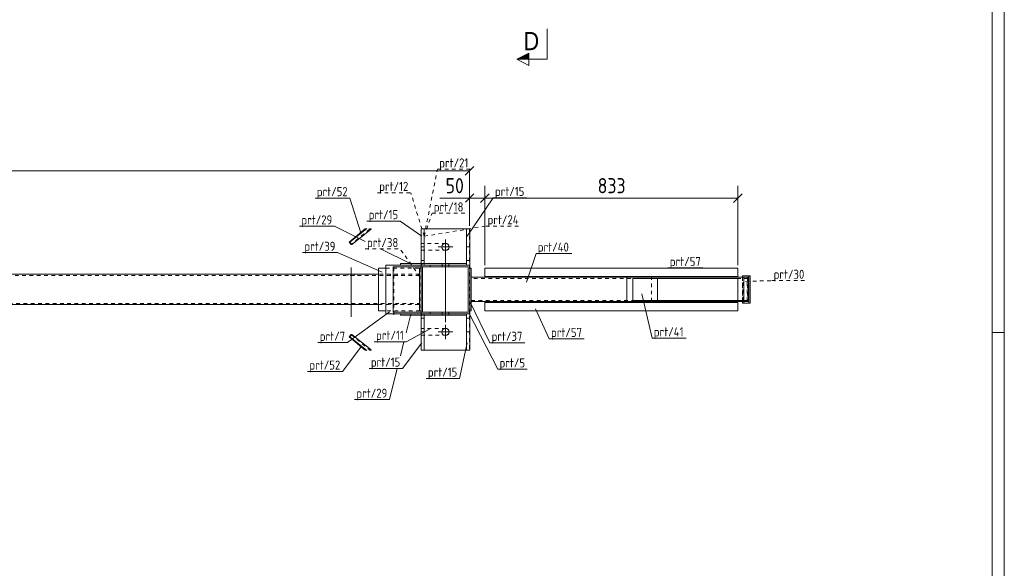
# Model space of a CAD drawing. Header units: millimetres. Extents: x 1 to 1188, y 1 to 840.
# Tile 5 of 7: x 864 to 1188, y 220 to 401. Entities that reach past the tile are written whole.
import ezdxf

# ---------------------------------------------------------------- set-up
doc = ezdxf.new("R2010")
doc.units = ezdxf.units.MM
doc.header["$LTSCALE"] = 0.6
doc.linetypes.add('XKITLINE00', pattern=[0])
doc.linetypes.add('XKITLINE02', pattern=[4, 2, -2])
for name, color, linetype, lineweight in [('Bolt', 7, 'Continuous', 0), ('DrawingSheet', 5, 'Continuous', 0), ('Part', 2, 'Continuous', 0), ('PartMark', 3, 'Continuous', 0), ('Section', 6, 'Continuous', 0), ('Z-DIMENSIONS', 1, 'Continuous', 0)]:
    doc.layers.add(name, color=color, linetype=linetype, lineweight=lineweight)
doc.styles.add('ARIAL', font='ARIAL.TTF')
doc.styles.add('ISOCPEUR', font='ISOCPEUR.TTF')

msp = doc.modelspace()

# ---------------------------------------------------------------- hatches: boundary and pattern name
at = {"layer": 'Section'}
msp.add_hatch(color=6, dxfattribs=at).paths.add_polyline_path([(1031.47, 387.99), (1027.47, 387.99), (1031.47, 389.99)], flags=17)

# ---------------------------------------------------------------- linework, layer by layer
at = {"layer": 'Bolt', "color": 4, "linetype": 'XKITLINE00', "lineweight": 0}
for p, q in [((1004, 328.59), (1004, 323.79)), ((1006.4, 326.19), (1001.6, 326.19)), ((1004, 301.44), (1004, 324.69)), ((973, 319.44), (973, 303.19)), ((1002.9, 320.19), (1002.9, 320.69)), ((1002.9, 319.69), (1002.9, 320.19)), ((1005.1, 320.19), (1005.1, 320.69)), ((1005.1, 319.69), (1005.1, 320.19)), ((971.9, 317.19), (971.9, 316.79)), ((974.1, 317.19), (974.1, 316.79)), ((971.9, 307.59), (971.9, 307.19)), ((974.1, 307.59), (974.1, 307.19)), ((1002.9, 304.19), (1002.9, 304.69)), ((1002.9, 303.69), (1002.9, 304.19)), ((1005.1, 304.19), (1005.1, 304.69)), ((1005.1, 303.69), (1005.1, 304.19)), ((1004, 295.79), (1004, 300.59)), ((1001.6, 298.19), (1006.4, 298.19))]:
    msp.add_line(p, q, dxfattribs=at)
at = {"layer": 'Bolt', "color": 4, "linetype": 'XKITLINE02', "lineweight": 0}
for p, q in [((987, 319.44), (987, 303.19)), ((985.9, 317.19), (985.9, 316.79)), ((988.1, 317.19), (988.1, 316.79)), ((985.9, 307.59), (985.9, 307.19)), ((988.1, 307.59), (988.1, 307.19))]:
    msp.add_line(p, q, dxfattribs=at)
at = {"layer": 'Bolt', "color": 4, "linetype": 'XKITLINE00', "lineweight": 0}
for centre in [(1004, 326.19), (1004, 298.19)]:
    msp.add_circle(centre, 1.2, dxfattribs=at)
at = {"layer": 'DrawingSheet', "color": 2, "linetype": 'XKITLINE00', "lineweight": 0}
for p, q in [((1188, 1), (1188, 840)), ((1188, 298), (1184, 298))]:
    msp.add_line(p, q, dxfattribs=at)
at = {"layer": 'DrawingSheet', "color": 3, "linetype": 'XKITLINE00', "lineweight": 0}
msp.add_line((1184, 5), (1184, 836), dxfattribs=at)
at = {"layer": 'Part', "color": 2, "linetype": 'XKITLINE00', "lineweight": 0}
for p, q in [((972.31, 327.8), (977.64, 332.26)), ((972.53, 327.8), (978.1, 332.26)), ((979.51, 332.09), (973.17, 327.03)), ((979.51, 332.09), (979.37, 332.26)), ((996.97, 332.19), (995.97, 332.19)), ((995.97, 332.19), (995.97, 320.69)), ((995.97, 332.19), (995.97, 332.19)), ((995.97, 332.19), (995.97, 332.19)), ((995.97, 320.69), (995.97, 332.19)), ((996.97, 332.19), (996.97, 320.69)), ((1010.97, 332.19), (996.97, 332.19)), ((1011.97, 332.19), (1010.97, 332.19)), ((1010.97, 332.19), (1010.97, 320.69)), ((1011.97, 332.19), (1011.97, 320.19)), ((972.31, 327.8), (972.53, 327.8)), ((972.93, 327.03), (972.31, 327.8)), ((973.17, 327.03), (972.53, 327.8)), ((972.93, 327.03), (973.17, 327.03)), ((995.97, 326.19), (996.97, 326.19)), ((1010.97, 326.19), (1011.97, 326.19)), ((981.98, 319.19), (981.98, 305.19)), ((984.39, 319.19), (981.98, 319.19)), ((984.39, 304.19), (984.39, 320.19)), ((984.39, 320.19), (999.01, 320.19)), ((984.39, 305.19), (984.39, 319.19)), ((999.01, 319.69), (986.79, 319.69)), ((986.79, 304.69), (986.79, 319.69)), ((1010.97, 320.69), (989.2, 320.69)), ((989.2, 320.69), (989.2, 320.19)), ((989.2, 320.19), (1010.97, 320.19)), ((996.47, 319.69), (996.47, 304.69)), ((996.47, 304.69), (996.47, 319.69)), ((999.01, 320.19), (1011.97, 320.19)), ((999.01, 319.69), (999.01, 320.19)), ((999.01, 320.19), (999.01, 319.69)), ((1011.47, 319.69), (999.01, 319.69)), ((1010.97, 320.19), (1010.97, 320.69)), ((1010.97, 320.19), (1010.97, 320.19)), ((1011.47, 319.69), (1011.47, 319.69)), ((1011.47, 304.69), (1011.47, 319.69)), ((1011.97, 320.19), (1011.97, 320.19)), ((1011.97, 304.19), (1011.97, 320.19)), ((1011.97, 305.19), (1011.97, 319.19)), ((1012.47, 319.19), (1011.97, 319.19)), ((1012.47, 319.19), (1012.47, 305.19)), ((1016.97, 316.19), (1016.97, 319.19)), ((1016.97, 319.19), (1100.28, 319.19)), ((1100.28, 319.19), (1100.28, 316.19)), ((981.98, 317.19), (75.5, 317.19)), ((1012.47, 316.19), (1063.75, 316.19)), ((1100.28, 316.49), (1016.97, 316.49)), ((1103.78, 316.19), (1063.75, 316.19)), ((1063.75, 308.19), (1063.75, 316.19)), ((1100.3, 315.79), (1065.67, 315.79)), ((1065.67, 308.59), (1065.67, 315.79)), ((1073.78, 308.59), (1073.78, 315.79)), ((1100.3, 308.59), (1100.3, 315.79)), ((1101.78, 316.69), (1101.78, 316.19)), ((1104.36, 316.69), (1101.78, 316.69)), ((1102.23, 308.19), (1102.23, 316.19)), ((1103.78, 308.19), (1103.78, 316.19)), ((1103.85, 307.69), (1103.85, 316.69)), ((1104.36, 307.69), (1104.36, 316.69)), ((1063.75, 308.19), (1012.47, 308.19)), ((1016.97, 305.19), (1016.97, 308.19)), ((1103.78, 308.19), (1063.75, 308.19)), ((1100.3, 308.59), (1065.67, 308.59)), ((1100.28, 308.19), (1100.28, 305.19)), ((1101.78, 307.69), (1101.78, 308.19)), ((981.98, 307.19), (75.5, 307.19)), ((981.98, 305.19), (984.39, 305.19)), ((1012.47, 305.19), (1011.97, 305.19)), ((1100.28, 307.89), (1016.97, 307.89)), ((1100.28, 305.19), (1016.97, 305.19)), ((1104.36, 307.69), (1101.78, 307.69)), ((999.01, 304.19), (984.39, 304.19)), ((986.79, 304.69), (999.01, 304.69)), ((1010.97, 304.19), (989.2, 304.19)), ((989.2, 304.19), (989.2, 303.69)), ((989.2, 303.69), (1010.97, 303.69)), ((995.97, 292.19), (995.97, 303.69)), ((996.97, 292.19), (996.97, 303.69)), ((999.01, 304.19), (999.01, 304.69)), ((999.01, 304.69), (1011.47, 304.69)), ((999.01, 304.69), (999.01, 304.19)), ((1011.97, 304.19), (999.01, 304.19)), ((1010.97, 303.69), (1010.97, 304.19)), ((1010.97, 292.19), (1010.97, 303.69)), ((1010.97, 303.69), (1010.97, 303.69)), ((1011.47, 304.69), (1011.47, 304.69)), ((1011.97, 292.19), (1011.97, 304.19)), ((1011.97, 304.19), (1011.97, 304.19)), ((972.31, 296.58), (972.93, 297.35)), ((972.31, 296.58), (972.53, 296.58)), ((972.31, 296.58), (977.64, 292.12)), ((972.53, 296.58), (973.17, 297.35)), ((972.53, 296.58), (978.1, 292.12)), ((972.93, 297.35), (973.17, 297.35)), ((973.17, 297.35), (979.51, 292.29)), ((995.97, 298.19), (996.97, 298.19)), ((1010.97, 298.19), (1011.97, 298.19)), ((979.51, 292.29), (979.36, 292.12)), ((995.97, 292.19), (995.97, 292.19)), ((995.97, 292.19), (1011.97, 292.19)), ((996.97, 292.19), (995.97, 292.19)), ((1011.97, 292.19), (1010.97, 292.19)), ((1011.97, 292.19), (1011.97, 292.19))]:
    msp.add_line(p, q, dxfattribs=at)
at = {"layer": 'Part', "color": 7, "linetype": 'XKITLINE02', "lineweight": 0}
for p, q in [((978.99, 332.09), (972.93, 327.03)), ((978.86, 332.26), (978.99, 332.09)), ((978.99, 332.09), (979.51, 332.09)), ((1011.97, 332.19), (995.97, 332.19)), ((996.97, 332.19), (995.97, 332.19)), ((995.97, 327.29), (995.97, 332.19)), ((995.97, 332.19), (1011.94, 332.19)), ((995.97, 327.29), (995.97, 332.19)), ((995.97, 332.19), (1011.94, 332.19)), ((995.97, 327.29), (995.97, 332.19)), ((995.97, 332.19), (1011.94, 332.19)), ((995.97, 327.29), (995.97, 332.19)), ((995.97, 332.19), (1011.94, 332.19)), ((1011.97, 332.19), (1010.97, 332.19)), ((1011.94, 332.19), (1011.94, 292.19)), ((1011.94, 332.19), (1011.94, 292.19)), ((1011.94, 332.19), (1011.94, 292.19)), ((1011.94, 332.19), (1011.94, 292.19)), ((1011.97, 332.19), (1011.97, 332.19)), ((1011.97, 292.19), (1011.97, 332.19)), ((1004.07, 327.29), (995.97, 327.29)), ((1004.07, 327.29), (995.97, 327.29)), ((1004.07, 327.29), (995.97, 327.29)), ((1004.07, 327.29), (995.97, 327.29)), ((995.97, 299.29), (995.97, 325.09)), ((995.97, 325.09), (1004.07, 325.09)), ((995.97, 299.29), (995.97, 325.09)), ((995.97, 325.09), (1004.07, 325.09)), ((995.97, 299.29), (995.97, 325.09)), ((995.97, 325.09), (1004.07, 325.09)), ((995.97, 299.29), (995.97, 325.09)), ((995.97, 325.09), (1004.07, 325.09)), ((1004.07, 327.29), (1004.49, 327.2)), ((1004.07, 327.29), (1004.49, 327.2)), ((1004.07, 327.29), (1004.49, 327.2)), ((1004.07, 327.29), (1004.49, 327.2)), ((1004.49, 325.17), (1004.07, 325.09)), ((1004.49, 325.17), (1004.07, 325.09)), ((1004.49, 325.17), (1004.07, 325.09)), ((1004.49, 325.17), (1004.07, 325.09)), ((1005.09, 326.61), (1005.17, 326.19)), ((1005.09, 326.61), (1005.17, 326.19)), ((1005.09, 326.61), (1005.17, 326.19)), ((1005.09, 326.61), (1005.17, 326.19)), ((1005.17, 326.19), (1005.09, 325.77)), ((1005.17, 326.19), (1005.09, 325.77)), ((1005.17, 326.19), (1005.09, 325.77)), ((1005.17, 326.19), (1005.09, 325.77)), ((995.97, 321.69), (996.97, 321.69)), ((1010.97, 321.69), (1011.97, 321.69)), ((984.39, 319.19), (995.58, 319.19)), ((995.97, 319.19), (995.47, 319.19)), ((995.47, 319.19), (995.47, 305.19)), ((995.47, 305.19), (995.47, 319.19)), ((995.47, 305.19), (995.47, 319.19)), ((995.58, 319.19), (995.58, 305.19)), ((995.97, 320.69), (995.97, 320.19)), ((995.97, 292.19), (995.97, 320.69)), ((996.97, 320.19), (995.97, 320.19)), ((995.97, 320.19), (995.97, 320.19)), ((995.97, 320.19), (999.01, 320.19)), ((995.97, 320.19), (995.97, 304.19)), ((995.97, 320.19), (1011.97, 320.19)), ((995.97, 304.19), (995.97, 320.19)), ((995.97, 305.19), (995.97, 319.19)), ((995.97, 305.19), (995.97, 319.19)), ((996.18, 320.19), (996.18, 320.69)), ((996.47, 319.69), (999.01, 319.69)), ((1011.47, 319.69), (996.47, 319.69)), ((996.97, 320.69), (996.97, 320.19)), ((996.97, 320.19), (996.97, 320.69)), ((996.97, 320.19), (996.97, 320.69)), ((1010.97, 320.69), (1010.97, 320.19)), ((1010.97, 320.19), (1010.97, 320.69)), ((1011.97, 320.19), (1010.97, 320.19)), ((1011.97, 320.19), (1011.97, 320.19)), ((995.47, 316.79), (75.5, 316.79)), ((995.47, 317.19), (981.98, 317.19)), ((995.47, 307.19), (995.47, 317.19)), ((1012.47, 308.19), (1012.47, 316.19)), ((1103.39, 315.79), (1012.47, 315.79)), ((1100.28, 316.19), (1016.97, 316.19)), ((1063.75, 316.19), (1103.48, 316.19)), ((1071.85, 308.19), (1071.85, 316.19)), ((1103.69, 315.79), (1100.3, 315.79)), ((1101.78, 316.19), (1101.78, 308.19)), ((1101.78, 308.19), (1101.78, 316.19)), ((1101.86, 308.59), (1101.86, 315.79)), ((1102.27, 307.69), (1102.27, 316.69)), ((1103.39, 308.59), (1103.39, 315.79)), ((1103.48, 315.79), (1103.48, 316.19)), ((1103.48, 316.19), (1103.48, 308.19)), ((1103.69, 315.79), (1103.69, 308.59)), ((1012.47, 308.59), (1103.39, 308.59)), ((1016.97, 308.19), (1100.28, 308.19)), ((1103.48, 308.19), (1063.75, 308.19)), ((1103.69, 308.59), (1100.3, 308.59)), ((1103.48, 308.19), (1103.48, 308.59)), ((75.5, 307.59), (995.47, 307.59)), ((981.98, 307.19), (995.47, 307.19)), ((995.58, 305.19), (984.39, 305.19)), ((995.47, 305.19), (995.97, 305.19)), ((996.97, 304.19), (995.97, 304.19)), ((995.97, 303.69), (995.97, 304.19)), ((995.97, 304.19), (999.01, 304.19)), ((995.97, 304.19), (1011.97, 304.19)), ((995.97, 302.69), (996.97, 302.69)), ((996.18, 303.69), (996.18, 304.19)), ((996.47, 304.69), (999.01, 304.69)), ((1011.47, 304.69), (996.47, 304.69)), ((996.97, 303.69), (996.97, 304.19)), ((996.97, 303.69), (996.97, 304.19)), ((996.97, 303.69), (996.97, 304.19)), ((1011.97, 304.19), (1010.97, 304.19)), ((1010.97, 303.69), (1010.97, 304.19)), ((1010.97, 303.69), (1010.97, 304.19)), ((1010.97, 302.69), (1011.97, 302.69)), ((1011.97, 304.19), (1011.97, 304.19)), ((1004.07, 299.29), (995.97, 299.29)), ((1004.07, 299.29), (995.97, 299.29)), ((1004.07, 299.29), (995.97, 299.29)), ((1004.07, 299.29), (995.97, 299.29)), ((1004.07, 299.29), (1004.49, 299.21)), ((1004.07, 299.29), (1004.49, 299.21)), ((1004.07, 299.29), (1004.49, 299.21)), ((1004.07, 299.29), (1004.49, 299.21)), ((1005.09, 298.61), (1005.17, 298.19)), ((1005.09, 298.61), (1005.17, 298.19)), ((1005.09, 298.61), (1005.17, 298.19)), ((1005.09, 298.61), (1005.17, 298.19)), ((972.93, 297.35), (978.99, 292.29)), ((995.97, 292.19), (995.97, 297.09)), ((995.97, 297.09), (1004.07, 297.09)), ((995.97, 292.19), (995.97, 297.09)), ((995.97, 297.09), (1004.07, 297.09)), ((995.97, 292.19), (995.97, 297.09)), ((995.97, 297.09), (1004.07, 297.09)), ((995.97, 292.19), (995.97, 297.09)), ((995.97, 297.09), (1004.07, 297.09)), ((1004.49, 297.18), (1004.07, 297.09)), ((1004.49, 297.18), (1004.07, 297.09)), ((1004.49, 297.18), (1004.07, 297.09)), ((1004.49, 297.18), (1004.07, 297.09)), ((1005.17, 298.19), (1005.09, 297.77)), ((1005.17, 298.19), (1005.09, 297.77)), ((1005.17, 298.19), (1005.09, 297.77)), ((1005.17, 298.19), (1005.09, 297.77)), ((978.99, 292.29), (978.85, 292.12)), ((978.99, 292.29), (979.51, 292.29)), ((995.97, 292.19), (1011.97, 292.19)), ((1011.94, 292.19), (995.97, 292.19)), ((1011.94, 292.19), (995.97, 292.19)), ((1011.94, 292.19), (995.97, 292.19)), ((1011.94, 292.19), (995.97, 292.19))]:
    msp.add_line(p, q, dxfattribs=at)
for centre, start, end in [((1004.07, 326.19), 22.4992, 67.4975), ((1004.07, 326.19), 22.4992, 67.4975), ((1004.07, 326.19), 22.4992, 67.4975), ((1004.07, 326.19), 22.4992, 67.4975), ((1004.07, 326.19), 292.4975, 337.4992), ((1004.07, 326.19), 292.4975, 337.4992), ((1004.07, 326.19), 292.4975, 337.4992), ((1004.07, 326.19), 292.4975, 337.4992), ((1004.07, 298.19), 22.4915, 67.4907), ((1004.07, 298.19), 22.4915, 67.4907), ((1004.07, 298.19), 22.4915, 67.4907), ((1004.07, 298.19), 22.4915, 67.4907), ((1004.07, 298.19), 292.4954, 337.4931), ((1004.07, 298.19), 292.4954, 337.4931), ((1004.07, 298.19), 292.4954, 337.4931), ((1004.07, 298.19), 292.4954, 337.4931)]:
    msp.add_arc(centre, 1.1, start, end, dxfattribs=at)
at = {"layer": 'PartMark', "color": 7, "linetype": 'XKITLINE02', "lineweight": 0}
for p, q in [((996.98, 329.71), (1001.35, 351.76)), ((1001.35, 351.76), (1012.34, 351.76)), ((981.59, 344.04), (992.58, 344.04)), ((996.98, 329.71), (992.58, 344.04)), ((996.98, 329.71), (999.57, 337.27)), ((999.57, 337.27), (1010.57, 337.27)), ((996.98, 329.71), (1017.27, 333.05)), ((1017.27, 333.05), (1029.04, 333.05)), ((977.59, 325.52), (989.1, 325.52)), ((995.6, 316.36), (989.1, 325.52)), ((1102.76, 314.86), (1111.46, 315.09)), ((1111.46, 315.09), (1122.97, 315.09))]:
    msp.add_line(p, q, dxfattribs=at)
at = {"layer": 'PartMark', "color": 7, "linetype": 'XKITLINE00', "lineweight": 0}
for p, q in [((961.05, 342.3), (972.56, 342.3)), ((976.19, 330.88), (972.56, 342.3)), ((1011.2, 329.76), (1019.7, 342.38)), ((1019.7, 342.38), (1030.7, 342.38)), ((978.13, 334.73), (989.13, 334.73)), ((996.2, 329.76), (989.13, 334.73)), ((955.96, 332.99), (967.47, 332.99)), ((977.59, 328), (967.47, 332.99)), ((956.95, 324.31), (968.46, 324.31)), ((983.18, 317.91), (968.46, 324.31)), ((992.58, 320.59), (982.61, 325.52)), ((1030.7, 314.56), (1033.81, 324.05)), ((1033.81, 324.05), (1045.58, 324.05)), ((1077.27, 319.29), (1088.78, 319.29)), ((1012.1, 308.02), (1018.6, 294.66)), ((1068.65, 310.8), (1072.01, 296.14)), ((985.59, 304.77), (971.73, 294.67)), ((1033.66, 305.82), (1038.16, 295.93)), ((992.58, 304.09), (991.05, 297.9)), ((1011.7, 304.46), (1021.2, 285.91)), ((998.78, 299.16), (991.05, 294.99)), ((1038.16, 295.93), (1049.68, 295.93)), ((1072.01, 296.14), (1083.27, 296.14)), ((962.03, 294.67), (971.73, 294.67)), ((976.49, 293.65), (970.12, 285.19)), ((980.57, 294.99), (991.05, 294.99)), ((990.33, 294.99), (989.18, 290.36)), ((996.2, 294.62), (989.83, 286.16)), ((1011.2, 294.62), (1008.61, 282.86)), ((1018.6, 294.66), (1030.11, 294.66)), ((978.84, 286.16), (989.83, 286.16)), ((988.14, 286.16), (985.6, 275.91)), ((1021.2, 285.91), (1030.91, 285.91)), ((958.61, 285.19), (970.12, 285.19)), ((997.61, 282.86), (1008.61, 282.86)), ((974.08, 275.91), (985.6, 275.91))]:
    msp.add_line(p, q, dxfattribs=at)
at = {"layer": 'Section', "color": 6, "linetype": 'XKITLINE00', "lineweight": 0}
for p, q in [((1037.47, 387.99), (1037.47, 397.99)), ((1027.47, 387.99), (1031.47, 389.99)), ((1031.47, 389.99), (1031.47, 385.99)), ((1031.47, 385.99), (1027.47, 387.99)), ((1037.47, 387.99), (1027.47, 387.99))]:
    msp.add_line(p, q, dxfattribs=at)
at = {"layer": 'Z-DIMENSIONS', "color": 7, "linetype": 'XKITLINE00', "lineweight": 0}
for p, q in [((75.5, 351.29), (1011.94, 351.29)), ((1013.35, 352.71), (1010.53, 349.88)), ((1011.94, 333.19), (1011.94, 351.76)), ((1013.35, 343.67), (1010.57, 340.89)), ((1011.94, 333.19), (1011.94, 346.36)), ((1018.39, 343.67), (1015.56, 340.85)), ((1018.39, 343.67), (1015.56, 340.85)), ((1016.97, 320.19), (1016.97, 346.36)), ((1016.97, 320.19), (1016.97, 346.36)), ((1101.69, 343.67), (1098.86, 340.85)), ((1100.28, 320.19), (1100.28, 346.36)), ((1011.94, 342.26), (1002.17, 342.26)), ((1011.94, 342.26), (1002.17, 342.26)), ((1011.94, 342.26), (1016.97, 342.26)), ((1016.97, 342.26), (1100.28, 342.26))]:
    msp.add_line(p, q, dxfattribs=at)
at = {"layer": 'Z-DIMENSIONS', "color": 3}
for p in [(1011.94, 351.29), (1011.94, 342.26), (1016.97, 342.26), (1016.97, 342.26), (1100.28, 342.26)]:
    msp.add_point(p, dxfattribs=at)

# ---------------------------------------------------------------- texts
at = {"layer": 'PartMark', "color": 3, "style": 'ISOCPEUR', "width": 0.85}
for s, p in [('prt/21', (1001.95, 352.36)), ('prt/12', (982.19, 344.64)), ('prt/52', (961.65, 342.9)), ('prt/15', (1020.3, 342.98)), ('prt/18', (1000.17, 337.87)), ('prt/15', (978.73, 335.33)), ('prt/29', (956.56, 333.59)), ('prt/24', (1017.87, 333.65)), ('prt/39', (957.55, 324.91)), ('prt/38', (978.19, 326.12)), ('prt/40', (1034.41, 324.65)), ('prt/57', (1077.87, 319.89)), ('prt/30', (1112.06, 315.69)), ('prt/7', (962.63, 295.27)), ('prt/11', (981.17, 295.59)), ('prt/37', (1019.2, 295.26)), ('prt/57', (1038.76, 296.53)), ('prt/41', (1072.61, 296.74)), ('prt/52', (959.21, 285.79)), ('prt/15', (979.44, 286.76)), ('prt/5', (1021.8, 286.51)), ('prt/15', (998.21, 283.46)), ('prt/29', (974.68, 276.51))]:
    msp.add_text(s, height=3, dxfattribs=at).set_placement(p)
at = {"layer": 'Section', "color": 6, "style": 'ARIAL', "width": 0.85}
msp.add_text('D', height=6, dxfattribs=at).set_placement((1029.7, 390.99))
at = {"layer": 'Z-DIMENSIONS', "color": 3, "style": 'ISOCPEUR', "width": 0.85}
for s, p in [('50', (1004.05, 343.86)), ('833', (1054.11, 343.86))]:
    msp.add_text(s, height=5, dxfattribs=at).set_placement(p)

doc.saveas('drawing.dxf')
